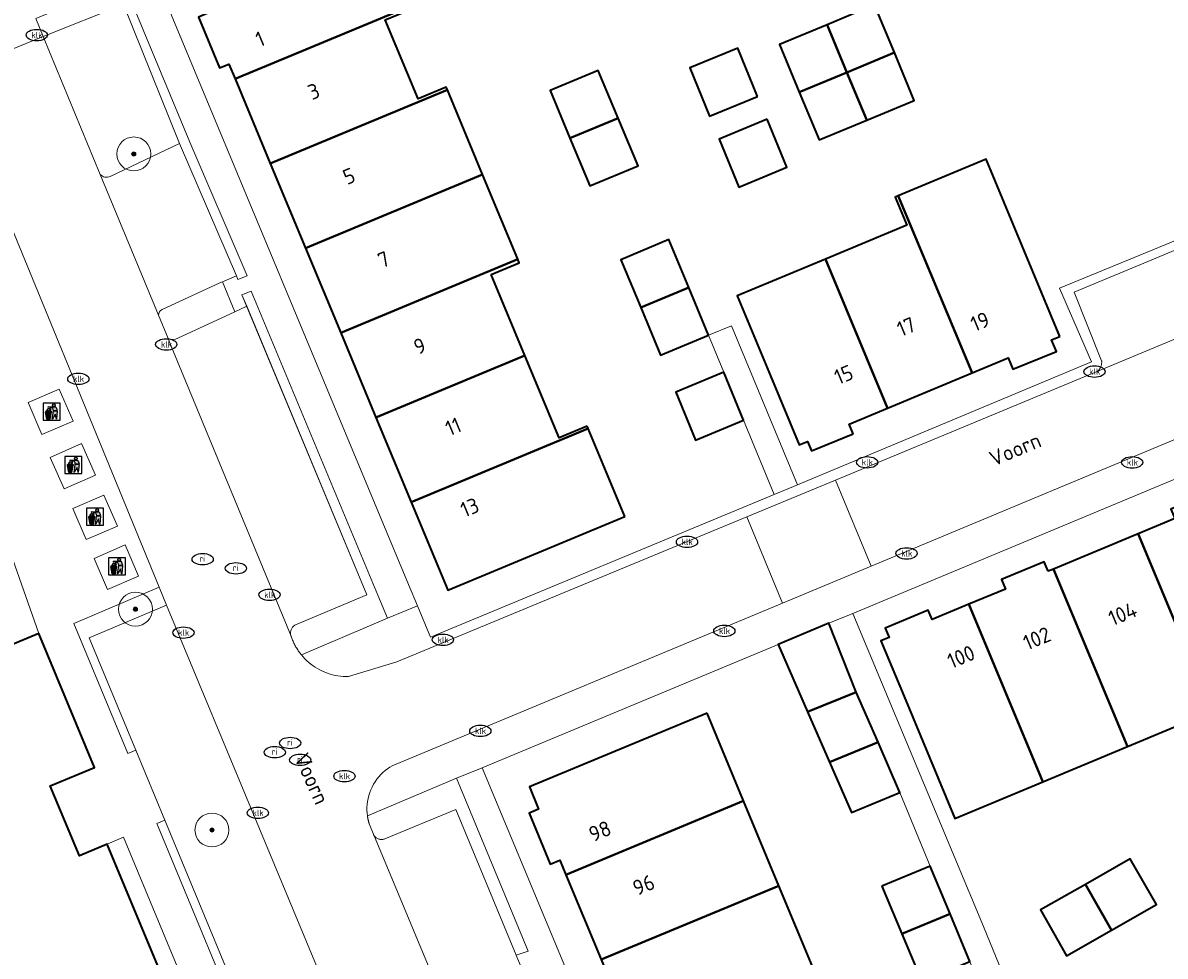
# Model space of a CAD drawing. Header units: metres. Extents: x 103671 to 105190, y 427150 to 429171.
# Tile 130 of 256: x 104582 to 104649, y 427318 to 427373. Entities that reach past the tile are written whole.
import ezdxf
from ezdxf.enums import TextEntityAlignment as Align

# ---------------------------------------------------------------- set-up
doc = ezdxf.new("R2010")
doc.units = ezdxf.units.M
for name, color, linetype, lineweight in [('B-WE-GR-BEPLANTING_CULTUUR_HEESTERS-GV', 253, 'Continuous', 18), ('B-WE-GR-BOOM-S', 253, 'Continuous', 25), ('B-WE-GR-GROENVOORZIENING-GV', 253, 'Continuous', 18), ('B-WE-GR-HAAG-GV', 253, 'Continuous', 13), ('B-WE-IE-AFVAL APART PLAATS-S', 253, 'Continuous', 25), ('B-WE-IE-MEUBILAIR-S', 253, 'Continuous', 25), ('B-WE-OG-BEBOUWING-GV', 253, 'Continuous', 35), ('B-WE-OG-BEBOUWING-T18', 7, 'Continuous', 18), ('B-WE-OG-TERREIN_BEGROEID-GV', 253, 'Continuous', 18), ('B-WE-OG-TERREIN_ERF-GV', 253, 'Continuous', 18), ('B-WE-OG-TOPOGRAFIE-T18', 7, 'Continuous', 18), ('B-WE-VH-GESLOTENVERHARDING_BETON-GV', 253, 'Continuous', 18), ('B-WE-VH-ONVERHARD_ZAND-GV', 253, 'Continuous', 18), ('B-WE-VH-OPENVERHARDING-GV', 253, 'Continuous', 18), ('B-WE-VH-OPENVERHARDING_BETONSTRAATSTEEN-GV', 253, 'Continuous', 18), ('B-WE-VH-OPENVERHARDING_TEGEL-GV', 253, 'Continuous', 18)]:
    doc.layers.add(name, color=color, linetype=linetype, lineweight=lineweight)
doc.styles.add('NLCS-ISO', font='NLCS-ISO.ttf')
doc.styles.add('NLCS-ISO-M500-T18', font='NLCS-ISO.ttf', dxfattribs={"height": 0.9})

# ---------------------------------------------------------------- blocks, each defined once
blk = doc.blocks.new('SIE-AFVAL APART PLAATS-SO')
h = blk.add_hatch(color=256)
h.dxf.hatch_style = 1
h.paths.add_polyline_path([(-0.09, 0.07), (-1.76, 0.07, 0.819081), (-1.79, -0.09), (-1.4, -2.19, 0.36153), (-1.37, -2.21), (-0.47, -2.21, 0.36153), (-0.44, -2.19), (-0.05, -0.09, 0.819081)])
h.paths.add_polyline_path([(-0.16, -0.1), (-0.2, -0.33), (-0.49, -0.33), (-0.47, -0.1)], flags=16)
h.paths.add_polyline_path([(-0.55, -0.1), (-0.58, -0.33), (-0.87, -0.33), (-0.87, -0.1)], flags=16)
h.paths.add_polyline_path([(-0.22, -0.42), (-0.27, -0.73), (-0.53, -0.73), (-0.5, -0.42)], flags=16)
h.paths.add_polyline_path([(-0.58, -0.42), (-0.61, -0.73), (-0.87, -0.73), (-0.87, -0.42)], flags=16)
h.paths.add_polyline_path([(-0.95, -0.1), (-0.95, -0.33), (-1.27, -0.33), (-1.29, -0.1)], flags=16)
h.paths.add_polyline_path([(-0.95, -0.42), (-0.95, -0.73), (-1.23, -0.73), (-1.26, -0.42)], flags=16)
h.paths.add_polyline_path([(-0.29, -0.83), (-0.34, -1.09), (-0.56, -1.09), (-0.54, -0.83)], flags=16)
h.paths.add_polyline_path([(-0.62, -0.83), (-0.65, -1.09), (-0.87, -1.09), (-0.87, -0.83)], flags=16)
h.paths.add_polyline_path([(-0.95, -0.83), (-0.95, -1.09), (-1.2, -1.09), (-1.22, -0.83)], flags=16)
h.paths.add_polyline_path([(-1.35, -0.33), (-1.64, -0.33), (-1.69, -0.1), (-1.37, -0.1)], flags=16)
h.paths.add_polyline_path([(-1.34, -0.42), (-1.31, -0.73), (-1.57, -0.73), (-1.63, -0.42)], flags=16)
h.paths.add_polyline_path([(-0.36, -1.18), (-0.41, -1.44), (-0.6, -1.44), (-0.57, -1.18)], flags=16)
h.paths.add_polyline_path([(-0.65, -1.18), (-0.68, -1.44), (-0.87, -1.44), (-0.87, -1.18)], flags=16)
h.paths.add_polyline_path([(-1.3, -0.83), (-1.28, -1.09), (-1.5, -1.09), (-1.55, -0.83)], flags=16)
h.paths.add_polyline_path([(-0.95, -1.18), (-0.95, -1.44), (-1.17, -1.44), (-1.19, -1.18)], flags=16)
h.paths.add_polyline_path([(-0.42, -1.53), (-0.47, -1.79), (-0.63, -1.79), (-0.6, -1.53)], flags=16)
h.paths.add_polyline_path([(-1.27, -1.18), (-1.25, -1.44), (-1.44, -1.44), (-1.49, -1.18)], flags=16)
h.paths.add_polyline_path([(-0.69, -1.53), (-0.71, -1.79), (-0.87, -1.79), (-0.87, -1.53)], flags=16)
h.paths.add_polyline_path([(-0.95, -1.53), (-0.95, -1.79), (-1.13, -1.79), (-1.16, -1.53)], flags=16)
h.paths.add_polyline_path([(-1.24, -1.53), (-1.22, -1.79), (-1.37, -1.79), (-1.42, -1.53)], flags=16)
h.paths.add_polyline_path([(-0.49, -1.89), (-0.53, -2.13), (-0.66, -2.13), (-0.64, -1.89)], flags=16)
h.paths.add_polyline_path([(-0.72, -1.89), (-0.74, -2.13), (-0.87, -2.13), (-0.87, -1.89)], flags=16)
h.paths.add_polyline_path([(-0.95, -1.89), (-0.95, -2.13), (-1.1, -2.13), (-1.12, -1.89)], flags=16)
h.paths.add_polyline_path([(-1.21, -1.89), (-1.18, -2.13), (-1.31, -2.13), (-1.35, -1.89)], flags=16)
h.paths.add_polyline_path([(-0.19, 0.78, -0.01173), (-0.3, 0.78, -0.148797), (-0.42, 1.03, -0.136076), (-0.69, 0.87), (-0.78, 0.85, -0.038293), (-1.14, 0.96), (-1.19, 0.81, -0.243822), (-1.56, 0.45, 0.344326), (-1, 0.22, -0.139345), (-0.6, 0.22, 0.618436), (-0.56, 0.27, -0.441494), (-0.47, 0.44, 0.309048)])
h.paths.add_polyline_path([(-0.49, 0.51, 0.351556), (-0.64, 0.31, 0.121061), (-1.02, 0.29, -0.288745), (-1.45, 0.42, 0.203599), (-1.12, 0.79), (-1.09, 0.87, 0.083075), (-0.28, 0.71, -0.242261)], flags=16)
h.paths.add_polyline_path([(-0.4, 0.79, -0.023345), (-0.63, 0.82, 0.07081), (-0.46, 0.9, 0.059965)], flags=16)
h.paths.add_polyline_path([(1.12, 1.48), (-1.07, 1.48, 0.860559), (-1.08, 1.42), (0.29, 1, -0.146703), (0.53, 0.28, 0.421968), (0.56, 0.25), (1.6, 0.31, 0.450293), (1.63, 0.34, 0.122241)])
h.paths.add_polyline_path([(0.26, 1.93, 1), (1.07, 1.93, 1)])
h.paths.add_polyline_path([(1.65, 0.15, 0.429303), (1.62, 0.18), (0.55, 0.23, 0.38429), (0.51, 0.2), (0.16, -2.16, 0.83726), (0.22, -2.18), (0.99, -0.78, -0.688204), (1.05, -0.78), (1.36, -2.14, 0.84934), (1.42, -2.14)])
for p, q in [((-0.09, 0.07), (-1.76, 0.07)), ((-1.4, -2.19), (-1.79, -0.09)), ((-1.37, -0.1), (-1.69, -0.1)), ((-1.64, -0.33), (-1.69, -0.1)), ((-1.64, -0.33), (-1.35, -0.33)), ((-1.63, -0.42), (-1.34, -0.42)), ((-1.57, -0.73), (-1.63, -0.42)), ((-1.57, -0.73), (-1.31, -0.73)), ((-1.55, -0.83), (-1.3, -0.83)), ((-1.5, -1.09), (-1.55, -0.83)), ((-1.5, -1.09), (-1.28, -1.09)), ((-1.49, -1.18), (-1.27, -1.18)), ((-1.44, -1.44), (-1.49, -1.18)), ((-1.44, -1.44), (-1.25, -1.44)), ((-1.42, -1.53), (-1.24, -1.53)), ((-1.37, -1.79), (-1.42, -1.53)), ((-1.37, -1.79), (-1.22, -1.79)), ((-1.37, -2.21), (-0.47, -2.21)), ((-1.31, -2.13), (-1.35, -1.89)), ((-1.35, -1.89), (-1.21, -1.89)), ((-1.31, -2.13), (-1.18, -2.13)), ((-0.95, -0.1), (-1.29, -0.1)), ((-1.27, -0.33), (-0.95, -0.33)), ((-1.26, -0.42), (-0.95, -0.42)), ((-1.23, -0.73), (-0.95, -0.73)), ((-1.22, -0.83), (-0.95, -0.83)), ((-1.2, -1.09), (-0.95, -1.09)), ((-1.19, -1.18), (-0.95, -1.18)), ((-1.17, -1.44), (-0.95, -1.44)), ((-1.16, -1.53), (-0.95, -1.53)), ((-1.13, -1.79), (-0.95, -1.79)), ((-1.12, -1.89), (-0.95, -1.89)), ((-1.1, -2.13), (-0.95, -2.13)), ((-0.95, -0.1), (-0.95, -0.33)), ((-0.95, -0.42), (-0.95, -0.73)), ((-0.95, -0.83), (-0.95, -1.09)), ((-0.95, -1.18), (-0.95, -1.44)), ((-0.95, -1.53), (-0.95, -1.79)), ((-0.95, -1.89), (-0.95, -2.13)), ((-0.87, -0.1), (-0.87, -0.33)), ((-0.55, -0.1), (-0.87, -0.1)), ((-0.87, -0.33), (-0.58, -0.33)), ((-0.87, -0.42), (-0.87, -0.73)), ((-0.87, -0.42), (-0.58, -0.42)), ((-0.87, -0.73), (-0.61, -0.73)), ((-0.87, -0.83), (-0.62, -0.83)), ((-0.87, -0.83), (-0.87, -1.09)), ((-0.87, -1.09), (-0.65, -1.09)), ((-0.87, -1.18), (-0.65, -1.18)), ((-0.87, -1.18), (-0.87, -1.44)), ((-0.87, -1.44), (-0.68, -1.44)), ((-0.87, -1.53), (-0.69, -1.53)), ((-0.87, -1.53), (-0.87, -1.79)), ((-0.87, -1.79), (-0.71, -1.79)), ((-0.87, -1.89), (-0.87, -2.13)), ((-0.87, -1.89), (-0.72, -1.89)), ((-0.87, -2.13), (-0.74, -2.13)), ((-0.66, -2.13), (-0.53, -2.13)), ((-0.64, -1.89), (-0.49, -1.89)), ((-0.63, -1.79), (-0.47, -1.79)), ((-0.6, -1.44), (-0.41, -1.44)), ((-0.6, -1.53), (-0.42, -1.53)), ((-0.57, -1.18), (-0.36, -1.18)), ((-0.56, -1.09), (-0.34, -1.09)), ((-0.54, -0.83), (-0.29, -0.83)), ((-0.53, -0.73), (-0.27, -0.73)), ((-0.53, -2.13), (-0.49, -1.89)), ((-0.5, -0.42), (-0.22, -0.42)), ((-0.49, -0.33), (-0.2, -0.33)), ((-0.16, -0.1), (-0.47, -0.1)), ((-0.47, -1.79), (-0.42, -1.53)), ((-0.44, -2.19), (-0.05, -0.09)), ((-0.41, -1.44), (-0.36, -1.18)), ((-0.34, -1.09), (-0.29, -0.83)), ((-0.27, -0.73), (-0.22, -0.42)), ((-0.2, -0.33), (-0.16, -0.1))]:
    blk.add_line(p, q)
blk.add_lwpolyline([(-2.5, -2.51), (2.5, -2.51), (2.5, 2.49), (-2.5, 2.49)], close=True)
for points in [[(-0.78, 0.85, -0.038293), (-1.14, 0.96), (-1.19, 0.81, -0.243822), (-1.56, 0.45, 0.344326), (-1, 0.22, -0.139345), (-0.6, 0.22, 0.618436), (-0.56, 0.27, -0.441494), (-0.47, 0.44, 0.309048), (-0.19, 0.78, -0.01173), (-0.3, 0.78, -0.01173)], [(-0.78, 0.85), (-0.69, 0.87, 0.136076), (-0.42, 1.03, 0.156405), (-0.29, 0.77)], [(-0.78, 0.85), (-0.69, 0.87, 0.136076), (-0.42, 1.03, 0.148797), (-0.3, 0.78, 0.148797)], [(-0.63, 0.82, 0.07081), (-0.46, 0.9, 0.059965), (-0.4, 0.79, 0.059965)], [(-0.4, 0.79, -0.023345), (-0.63, 0.82)]]:
    blk.add_lwpolyline(points, format="xyb")
for points in [[(-1.09, 0.87), (-1.12, 0.79, -0.203599), (-1.45, 0.42, 0.288745), (-1.02, 0.29, -0.121061), (-0.64, 0.31, -0.351556), (-0.49, 0.51, 0.242261), (-0.28, 0.71, -0.083075)], [(-1.07, 1.48), (1.12, 1.48, -0.122241), (1.63, 0.34, -0.450293), (1.6, 0.31), (0.56, 0.25, -0.421968), (0.53, 0.28, 0.146703), (0.29, 1), (-1.08, 1.42, -0.860559)], [(0.55, 0.23), (1.62, 0.18, -0.429303), (1.65, 0.15), (1.42, -2.14, -0.84934), (1.36, -2.14), (1.05, -0.78, 0.688204), (0.99, -0.78), (0.22, -2.18, -0.83726), (0.16, -2.16), (0.51, 0.2, -0.38429)]]:
    blk.add_lwpolyline(points, format="xyb", close=True)
for points in [[(-1.35, -0.33), (-1.37, -0.1)], [(-1.31, -0.73), (-1.34, -0.42)], [(-1.28, -1.09), (-1.3, -0.83)], [(-1.27, -0.33), (-1.29, -0.1)], [(-1.25, -1.44), (-1.27, -1.18)], [(-1.23, -0.73), (-1.26, -0.42)], [(-1.22, -1.79), (-1.24, -1.53)], [(-1.2, -1.09), (-1.22, -0.83)], [(-1.18, -2.13), (-1.21, -1.89)], [(-1.17, -1.44), (-1.19, -1.18)], [(-1.18, -2.22), (-1.18, -2.21)], [(-1.13, -1.79), (-1.16, -1.53)], [(-1.1, -2.13), (-1.12, -1.89)], [(-0.74, -2.13), (-0.72, -1.89)], [(-0.71, -1.79), (-0.69, -1.53)], [(-0.68, -1.44), (-0.65, -1.18)], [(-0.66, -2.13), (-0.64, -1.89)], [(-0.65, -1.09), (-0.62, -0.83)], [(-0.63, -1.79), (-0.6, -1.53)], [(-0.61, -0.73), (-0.58, -0.42)], [(-0.6, -1.44), (-0.57, -1.18)], [(-0.58, -0.33), (-0.55, -0.1)], [(-0.56, -1.09), (-0.54, -0.83)], [(-0.53, -0.73), (-0.5, -0.42)], [(-0.49, -0.33), (-0.47, -0.1)]]:
    blk.add_lwpolyline(points)
blk.add_circle((0.66, 1.93), 0.401)
for centre, radius, start, end in [((-1.76, -0.01), 0.0869, 90, 247.281), ((-0.09, -0.01), 0.0869, 292.719, 90), ((-1.37, -2.18), 0.0318, 190.4943, 270), ((-0.47, -2.18), 0.0318, 270, 349.5057)]:
    blk.add_arc(centre, radius, start, end)
blk = doc.blocks.new('SIE-MEUBILAIR_PUT_KOLK-SO')
blk.add_ellipse((0, 0), major_axis=(1.25, 0), ratio=0.54)
at = {"style": 'NLCS-ISO'}
blk.add_text('klk', height=0.75, dxfattribs=at).set_placement((0.03, 0), align=Align.MIDDLE_CENTER)
blk = doc.blocks.new('SIE-MEUBILAIR_PUT_RIOOLPUT-SO')
blk.add_ellipse((0, 0), major_axis=(1.25, 0), ratio=0.54)
at = {"style": 'NLCS-ISO'}
blk.add_text('ri', height=0.75, dxfattribs=at).set_placement((-0.04, 0.07), align=Align.MIDDLE_CENTER)
blk = doc.blocks.new('SGR-BOOM_GBKN-SO')
at = {"linetype": 'ByBlock', "lineweight": 18}
h = blk.add_hatch(color=0, dxfattribs=at)
h.dxf.hatch_style = 1
edge = h.paths.add_edge_path()
edge.add_arc((0, 0), 0.25, 0, 360)
at = {"color": 0, "linetype": 'ByBlock', "lineweight": 18}
for radius in [2, 0.25]:
    blk.add_circle((0, 0), radius, dxfattribs=at)
at = {"color": 0, "linetype": 'ByBlock', "lineweight": 18, "style": 'NLCS-ISO'}
blk.add_attdef('SOORT', (2.5, 0), '', height=1.5, dxfattribs=at)

msp = doc.modelspace()

# ---------------------------------------------------------------- linework, layer by layer
at = {"layer": 'B-WE-GR-BEPLANTING_CULTUUR_HEESTERS-GV', "flags": 128}
for points in [[(104590.798, 427354.46), (104594.152, 427356.021), (104593.419, 427357.782), (104593.255, 427357.712), (104589.862, 427356.16)], [(104589.654, 427355.816), (104590.218, 427354.451)]]:
    msp.add_lwpolyline(points, dxfattribs=at)
at = {"layer": 'B-WE-GR-BEPLANTING_CULTUUR_HEESTERS-GV'}
for points in [[(104589.862, 427356.16, 0.261089), (104589.654, 427355.816)], [(104590.218, 427354.451, 0.256888), (104590.798, 427354.46)]]:
    msp.add_lwpolyline(points, format="xyb", dxfattribs=at)
at = {"layer": 'B-WE-GR-GROENVOORZIENING-GV', "flags": 128}
msp.add_lwpolyline([(104586.631, 427324.671), (104594.948, 427304.682), (104595.891, 427305.074), (104587.589, 427325.069)], close=True, dxfattribs=at)
at = {"layer": 'B-WE-GR-HAAG-GV', "flags": 128}
for points in [[(104595.104, 427357.223), (104594.566, 427357.012), (104601.918, 427339.34), (104597.722, 427337.582), (104597.69, 427337.564), (104597.659, 427337.544), (104597.628, 427337.521), (104597.599, 427337.495), (104597.571, 427337.467), (104597.545, 427337.436), (104597.521, 427337.404), (104597.499, 427337.369), (104597.48, 427337.332), (104597.464, 427337.294), (104597.451, 427337.255), (104597.44, 427337.215), (104597.433, 427337.175), (104597.429, 427337.135), (104597.428, 427337.095), (104597.43, 427337.055), (104597.434, 427337.016), (104597.442, 427336.979), (104597.451, 427336.943), (104597.463, 427336.908), (104597.483, 427336.849), (104597.505, 427336.789), (104597.528, 427336.73), (104597.552, 427336.672), (104597.576, 427336.614), (104597.602, 427336.556), (104597.63, 427336.499), (104597.658, 427336.442), (104597.687, 427336.386), (104597.717, 427336.33), (104597.748, 427336.275), (104597.78, 427336.22), (104597.814, 427336.166), (104597.848, 427336.113), (104597.883, 427336.06), (104597.919, 427336.008), (104597.956, 427335.957), (104597.994, 427335.907), (104598.032, 427335.857), (104598.072, 427335.808), (104603.143, 427337.966), (104602.576, 427339.324)], [(104590.131, 427338.738), (104589.686, 427339.791), (104584.654, 427337.667), (104587.837, 427330.002), (104588.311, 427330.199), (104585.566, 427336.811)], [(104602.06, 427325.872), (104602.306, 427325.259), (104602.322, 427325.225), (104602.34, 427325.192), (104602.362, 427325.159), (104602.386, 427325.127), (104602.414, 427325.097), (104602.444, 427325.068), (104602.476, 427325.042), (104602.511, 427325.018), (104602.548, 427324.997), (104602.587, 427324.979), (104602.627, 427324.964), (104602.668, 427324.952), (104602.71, 427324.944), (104602.752, 427324.939), (104602.793, 427324.937), (104602.834, 427324.939), (104602.873, 427324.944), (104602.912, 427324.951), (104602.949, 427324.962), (104602.984, 427324.974), (104607.165, 427326.712), (104610.726, 427318.121), (104611.42, 427318.372), (104607.193, 427328.547), (104601.956, 427326.332), (104601.959, 427326.309), (104601.963, 427326.285), (104601.967, 427326.262), (104601.971, 427326.239), (104601.975, 427326.216), (104601.98, 427326.192), (104601.984, 427326.169), (104601.989, 427326.146), (104601.994, 427326.123), (104601.999, 427326.1), (104602.004, 427326.077), (104602.01, 427326.054), (104602.015, 427326.031), (104602.021, 427326.008), (104602.027, 427325.985), (104602.033, 427325.963), (104602.04, 427325.94), (104602.046, 427325.917), (104602.053, 427325.895)], [(104590.022, 427326.079), (104589.548, 427325.882), (104595.462, 427311.64), (104595.935, 427311.839)]]:
    msp.add_lwpolyline(points, close=True, dxfattribs=at)
at = {"layer": 'B-WE-OG-BEBOUWING-GV', "flags": 128}
for points in [[(104594.157, 427369.732), (104606.898, 427375.034), (104605.945, 427377.325), (104603.636, 427376.364), (104602.438, 427379.245), (104592.005, 427374.903), (104592.548, 427373.597), (104592, 427373.369), (104593.248, 427370.375), (104593.795, 427370.603)], [(104606.898, 427375.034), (104594.157, 427369.732), (104596.232, 427364.745), (104606.665, 427369.087), (104606.599, 427369.246), (104604.937, 427368.554), (104603, 427373.208), (104606.97, 427374.86)], [(104629.025, 427372.919), (104630.194, 427370.109), (104632.999, 427371.276), (104631.83, 427374.086)], [(104629.025, 427372.919), (104626.22, 427371.751), (104627.389, 427368.942), (104630.194, 427370.109)], [(104624.931, 427368.696), (104623.773, 427371.531), (104620.949, 427370.378), (104622.108, 427367.542)], [(104632.999, 427371.276), (104630.194, 427370.109), (104631.363, 427367.299), (104634.168, 427368.466)], [(104613.885, 427366.234), (104616.722, 427367.419), (104615.549, 427370.225), (104612.712, 427369.04)], [(104630.194, 427370.109), (104627.389, 427368.942), (104628.558, 427366.132), (104631.363, 427367.299)], [(104606.665, 427369.087), (104596.232, 427364.745), (104598.307, 427359.759), (104608.74, 427364.101)], [(104616.722, 427367.419), (104613.885, 427366.234), (104615.057, 427363.427), (104617.895, 427364.613)], [(104625.503, 427367.354), (104622.673, 427366.189), (104623.837, 427363.362), (104626.668, 427364.525)], [(104642.735, 427354.566), (104638.393, 427364.998), (104633.225, 427362.848), (104637.567, 427352.415), (104639.698, 427353.302), (104639.974, 427352.637), (104642.542, 427353.677), (104642.255, 427354.366)], [(104608.74, 427364.101), (104598.307, 427359.759), (104600.383, 427354.773), (104610.815, 427359.115)], [(104632.583, 427350.34), (104637.567, 427352.415), (104633.225, 427362.848), (104633.038, 427362.77), (104633.73, 427361.108), (104628.933, 427359.111)], [(104618.052, 427356.267), (104620.879, 427357.438), (104619.706, 427360.27), (104616.89, 427359.071)], [(104609.24, 427358.214), (104610.902, 427358.906), (104610.815, 427359.115), (104600.383, 427354.773), (104602.458, 427349.786), (104611.228, 427353.436)], [(104630.575, 427348.831), (104630.336, 427349.405), (104632.583, 427350.34), (104628.933, 427359.111), (104623.731, 427356.946), (104625.706, 427352.251), (104627.393, 427348.18), (104627.884, 427348.384), (104628.113, 427347.834)], [(104620.879, 427357.438), (104618.052, 427356.267), (104619.213, 427353.463), (104622.04, 427354.634)], [(104614.906, 427349.285), (104613.244, 427348.594), (104611.228, 427353.436), (104602.458, 427349.786), (104604.533, 427344.8), (104614.966, 427349.142)], [(104622.943, 427352.454), (104620.116, 427351.283), (104621.286, 427348.456), (104624.113, 427349.626)], [(104617.114, 427343.966), (104614.966, 427349.142), (104604.533, 427344.8), (104606.686, 427339.626)], [(104652.352, 427345.026), (104652.046, 427344.899), (104651.813, 427345.457), (104649.272, 427344.394), (104649.503, 427343.839), (104647.362, 427342.948), (104651.715, 427332.498), (104656.704, 427334.577)], [(104642.373, 427340.869), (104646.726, 427330.42), (104651.715, 427332.498), (104647.362, 427342.948)], [(104642.054, 427340.736), (104641.819, 427341.3), (104639.302, 427340.244), (104639.534, 427339.687), (104637.383, 427338.791), (104641.736, 427328.341), (104646.726, 427330.42), (104642.373, 427340.869)], [(104641.736, 427328.341), (104637.383, 427338.791), (104635.218, 427337.889), (104634.987, 427338.444), (104632.455, 427337.377), (104632.682, 427336.832), (104632.199, 427336.631), (104633.567, 427333.359), (104636.563, 427326.186)], [(104627.88, 427332.452), (104630.739, 427333.626), (104629.128, 427337.674), (104626.144, 427336.43)], [(104562.628, 427328.75), (104564.177, 427325.023), (104565.906, 427320.864), (104567.245, 427321.421), (104568.964, 427317.284), (104568.576, 427317.123), (104576.876, 427297.157), (104577.264, 427297.322), (104578.231, 427295.006), (104576.893, 427294.447), (104579.137, 427289.072), (104580.175, 427286.579), (104600.13, 427294.881), (104599.416, 427296.597), (104596.85, 427302.766), (104592.215, 427300.838), (104591.254, 427303.146), (104594.948, 427304.682), (104586.631, 427324.671), (104584.988, 427323.988), (104583.275, 427328.105), (104585.878, 427329.189), (104582.598, 427337.074)], [(104630.739, 427333.626), (104627.88, 427332.452), (104629.173, 427329.49), (104632.032, 427330.664)], [(104621.959, 427332.386), (104611.493, 427328.041), (104612.041, 427326.724), (104611.486, 427326.493), (104612.722, 427323.493), (104613.286, 427323.728), (104613.646, 427322.864), (104624.114, 427327.209)], [(104632.032, 427330.664), (104629.173, 427329.49), (104630.465, 427326.528), (104633.324, 427327.702)], [(104613.646, 427322.864), (104615.721, 427317.871), (104626.191, 427322.218), (104624.114, 427327.209)], [(104644.243, 427322.294), (104645.776, 427319.605), (104648.423, 427321.113), (104646.888, 427323.799)], [(104632.259, 427322.194), (104633.432, 427319.383), (104636.275, 427320.56), (104635.102, 427323.371)], [(104626.191, 427322.218), (104615.721, 427317.871), (104617.797, 427312.878), (104628.269, 427317.226)], [(104644.243, 427322.294), (104641.598, 427320.79), (104643.129, 427318.098), (104645.776, 427319.605)], [(104636.275, 427320.56), (104633.432, 427319.383), (104634.604, 427316.572), (104637.447, 427317.749)]]:
    msp.add_lwpolyline(points, close=True, dxfattribs=at)
at = {"layer": 'B-WE-OG-TERREIN_BEGROEID-GV', "flags": 128}
msp.add_lwpolyline([(104586.806, 427363.985), (104590.895, 427365.932), (104587.597, 427374.112), (104582.86, 427372.235), (104586.224, 427364.108)], dxfattribs=at)
at = {"layer": 'B-WE-OG-TERREIN_BEGROEID-GV'}
msp.add_lwpolyline([(104586.224, 427364.108, 0.338615), (104586.806, 427363.985)], format="xyb", dxfattribs=at)
at = {"layer": 'B-WE-OG-TERREIN_ERF-GV', "flags": 128}
for points in [[(104589.317, 427376.135), (104604.373, 427339.962), (104604.9, 427338.697), (104605.666, 427336.856), (104625.921, 427345.262), (104624.113, 427349.626), (104621.286, 427348.456), (104620.116, 427351.283), (104622.943, 427352.454), (104622.04, 427354.634), (104623.401, 427355.198), (104627.281, 427345.818), (104644.613, 427353.066), (104642.711, 427357.397), (104669.436, 427368.378)], [(104603, 427373.208), (104604.937, 427368.554), (104606.599, 427369.246), (104606.665, 427369.087), (104608.74, 427364.101), (104610.815, 427359.115), (104610.902, 427358.906), (104609.24, 427358.214), (104611.228, 427353.436), (104613.244, 427348.594), (104614.906, 427349.285), (104614.966, 427349.142), (104617.114, 427343.966), (104606.686, 427339.626), (104604.533, 427344.8), (104602.458, 427349.786), (104600.383, 427354.773), (104598.307, 427359.759), (104596.232, 427364.745), (104594.157, 427369.732), (104593.795, 427370.603), (104593.248, 427370.375), (104592, 427373.369)], [(104651.715, 427332.498), (104646.726, 427330.42), (104641.736, 427328.341), (104636.563, 427326.186), (104633.567, 427333.359), (104632.199, 427336.631), (104632.682, 427336.832), (104632.455, 427337.377), (104634.987, 427338.444), (104635.218, 427337.889), (104637.383, 427338.791), (104639.534, 427339.687), (104639.302, 427340.244), (104641.819, 427341.3), (104642.054, 427340.736), (104642.373, 427340.869), (104647.362, 427342.948), (104649.503, 427343.839)]]:
    msp.add_lwpolyline(points, dxfattribs=at)
for points in [[(104632.999, 427371.276), (104634.168, 427368.466), (104631.363, 427367.299), (104628.558, 427366.132), (104627.389, 427368.942), (104626.22, 427371.751), (104629.025, 427372.919), (104631.83, 427374.086)], [(104624.931, 427368.696), (104622.108, 427367.542), (104620.949, 427370.378), (104623.773, 427371.531)], [(104615.549, 427370.225), (104616.722, 427367.419), (104617.895, 427364.613), (104615.057, 427363.427), (104613.885, 427366.234), (104612.712, 427369.04)], [(104623.837, 427363.362), (104622.673, 427366.189), (104625.503, 427367.354), (104626.668, 427364.525)], [(104627.884, 427348.384), (104627.393, 427348.18), (104625.706, 427352.251), (104623.731, 427356.946), (104628.933, 427359.111), (104633.73, 427361.108), (104633.038, 427362.77), (104633.225, 427362.848), (104638.393, 427364.998), (104642.735, 427354.566), (104642.255, 427354.366), (104642.542, 427353.677), (104639.974, 427352.637), (104639.698, 427353.302), (104637.567, 427352.415), (104632.583, 427350.34), (104630.336, 427349.405), (104630.575, 427348.831), (104628.113, 427347.834)], [(104619.213, 427353.463), (104618.052, 427356.267), (104616.89, 427359.071), (104619.706, 427360.27), (104620.879, 427357.438), (104622.04, 427354.634)], [(104688.763, 427341.763), (104682.106, 427359.411), (104674.882, 427356.732), (104630.537, 427338.242), (104638.244, 427319.812), (104641.64, 427311.514), (104654.004, 427318.628), (104652.719, 427321.724), (104651.348, 427325.025), (104654.11, 427326.569), (104655.558, 427323.158), (104656.786, 427320.229), (104661.673, 427323.041), (104662.353, 427321.5), (104663.347, 427322.069), (104675.992, 427329.182), (104681.766, 427331.867), (104691.02, 427335.778)], [(104608.72, 427329.165), (104618.934, 427304.618), (104619.986, 427302.118), (104620.602, 427301.298), (104640.867, 427309.27), (104637.447, 427317.749), (104634.604, 427316.572), (104633.432, 427319.383), (104632.259, 427322.194), (104635.102, 427323.371), (104633.324, 427327.702), (104630.465, 427326.528), (104629.173, 427329.49), (104627.88, 427332.452), (104626.144, 427336.43)], [(104611.493, 427328.041), (104621.959, 427332.386), (104624.114, 427327.209), (104626.191, 427322.218), (104628.269, 427317.226), (104630.421, 427312.055), (104619.95, 427307.701), (104617.797, 427312.878), (104615.721, 427317.871), (104613.646, 427322.864), (104613.286, 427323.728), (104612.722, 427323.493), (104611.486, 427326.493), (104612.041, 427326.724)], [(104645.776, 427319.605), (104643.129, 427318.098), (104641.598, 427320.79), (104644.243, 427322.294), (104646.888, 427323.799), (104648.423, 427321.113)]]:
    msp.add_lwpolyline(points, close=True, dxfattribs=at)
at = {"layer": 'B-WE-VH-GESLOTENVERHARDING_BETON-GV', "flags": 128}
for points in [[(104583.805, 427351.461), (104581.969, 427350.667), (104582.784, 427348.781), (104584.62, 427349.575)], [(104585.108, 427348.253), (104583.279, 427347.444), (104584.102, 427345.583), (104585.931, 427346.391)], [(104586.44, 427345.224), (104584.601, 427344.436), (104585.388, 427342.601), (104587.226, 427343.389)], [(104587.692, 427342.283), (104585.853, 427341.495), (104586.64, 427339.66), (104588.478, 427340.448)]]:
    msp.add_lwpolyline(points, close=True, dxfattribs=at)
at = {"layer": 'B-WE-VH-ONVERHARD_ZAND-GV', "flags": 128}
for points in [[(104582.429, 427373.276), (104582.86, 427372.235), (104587.597, 427374.112), (104590.895, 427365.932), (104594.239, 427358.134), (104594.328, 427357.926), (104594.873, 427358.14), (104591.505, 427365.998), (104587.586, 427375.423)], [(104597.722, 427337.582), (104597.69, 427337.564), (104597.659, 427337.544), (104597.628, 427337.521), (104597.599, 427337.495), (104597.571, 427337.467), (104597.545, 427337.436), (104597.521, 427337.404), (104597.499, 427337.369), (104597.48, 427337.332), (104597.464, 427337.294), (104597.451, 427337.255), (104597.44, 427337.215), (104597.433, 427337.175), (104597.429, 427337.135), (104597.428, 427337.095), (104597.43, 427337.055), (104597.434, 427337.016), (104597.442, 427336.979), (104597.451, 427336.943), (104597.463, 427336.908), (104597.483, 427336.849), (104597.505, 427336.789), (104597.528, 427336.73), (104597.552, 427336.672), (104597.576, 427336.614), (104597.602, 427336.556), (104597.63, 427336.499), (104597.658, 427336.442), (104597.687, 427336.386), (104597.717, 427336.33), (104597.748, 427336.275), (104597.78, 427336.22), (104597.814, 427336.166), (104597.848, 427336.113), (104597.883, 427336.06), (104597.919, 427336.008), (104597.956, 427335.957), (104597.994, 427335.907), (104598.032, 427335.857), (104598.072, 427335.808), (104603.143, 427337.966), (104602.576, 427339.324), (104595.104, 427357.223), (104594.566, 427357.012), (104594.844, 427356.343), (104601.918, 427339.34)], [(104590.131, 427338.738), (104589.686, 427339.791), (104584.654, 427337.667), (104587.837, 427330.002), (104588.311, 427330.199), (104585.566, 427336.811)], [(104610.726, 427318.121), (104611.42, 427318.372), (104607.193, 427328.547), (104601.956, 427326.332), (104601.959, 427326.309), (104601.963, 427326.285), (104601.967, 427326.262), (104601.971, 427326.239), (104601.975, 427326.216), (104601.98, 427326.192), (104601.984, 427326.169), (104601.989, 427326.146), (104601.994, 427326.123), (104601.999, 427326.1), (104602.004, 427326.077), (104602.01, 427326.054), (104602.015, 427326.031), (104602.021, 427326.008), (104602.027, 427325.985), (104602.033, 427325.963), (104602.04, 427325.94), (104602.046, 427325.917), (104602.053, 427325.895), (104602.06, 427325.872), (104602.306, 427325.259), (104602.322, 427325.225), (104602.34, 427325.192), (104602.362, 427325.159), (104602.386, 427325.127), (104602.414, 427325.097), (104602.444, 427325.068), (104602.476, 427325.042), (104602.511, 427325.018), (104602.548, 427324.997), (104602.587, 427324.979), (104602.627, 427324.964), (104602.668, 427324.952), (104602.71, 427324.944), (104602.752, 427324.939), (104602.793, 427324.937), (104602.834, 427324.939), (104602.873, 427324.944), (104602.912, 427324.951), (104602.949, 427324.962), (104602.984, 427324.974), (104607.165, 427326.712)], [(104590.022, 427326.079), (104589.548, 427325.882), (104595.462, 427311.64), (104595.935, 427311.839)]]:
    msp.add_lwpolyline(points, close=True, dxfattribs=at)
at = {"layer": 'B-WE-VH-OPENVERHARDING-GV', "flags": 128}
for points in [[(104604.373, 427339.962), (104589.317, 427376.135), (104587.586, 427375.423), (104591.505, 427365.998), (104594.873, 427358.14), (104594.328, 427357.926), (104594.239, 427358.134), (104593.419, 427357.782), (104594.152, 427356.021), (104594.844, 427356.343), (104594.566, 427357.012), (104595.104, 427357.223), (104602.576, 427339.324), (104603.143, 427337.966), (104604.9, 427338.697)], [(104671.495, 427363.557), (104671.325, 427363.493), (104644.97, 427352.51), (104629.528, 427346.109), (104631.63, 427341.042), (104673.609, 427358.544), (104684.036, 427362.44), (104682.12, 427367.545)], [(104584.62, 427349.575), (104582.784, 427348.781), (104581.969, 427350.667), (104583.805, 427351.461)], [(104584.102, 427345.583), (104583.279, 427347.444), (104585.108, 427348.253), (104585.931, 427346.391)], [(104631.63, 427341.042), (104629.528, 427346.109), (104624.295, 427343.939), (104626.401, 427338.863)], [(104587.226, 427343.389), (104585.388, 427342.601), (104584.601, 427344.436), (104586.44, 427345.224)], [(104588.478, 427340.448), (104586.64, 427339.66), (104585.853, 427341.495), (104587.692, 427342.283)], [(104585.566, 427336.811), (104588.311, 427330.199), (104590.022, 427326.079), (104595.935, 427311.839), (104596.784, 427309.796), (104601.845, 427297.608), (104606.444, 427299.531), (104590.131, 427338.738)], [(104608.72, 427329.165), (104607.193, 427328.547), (104611.42, 427318.372), (104610.726, 427318.121), (104611.542, 427316.152), (104612.217, 427316.423), (104617.397, 427303.985), (104618.934, 427304.618)]]:
    msp.add_lwpolyline(points, close=True, dxfattribs=at)
for points in [[(104612.048, 427301.874), (104602.306, 427325.259), (104602.06, 427325.872), (104602.053, 427325.895), (104602.046, 427325.917), (104602.04, 427325.94), (104602.033, 427325.963), (104602.027, 427325.985), (104602.021, 427326.008), (104602.015, 427326.031), (104602.01, 427326.054), (104602.004, 427326.077), (104601.999, 427326.1), (104601.994, 427326.123), (104601.989, 427326.146), (104601.984, 427326.169), (104601.98, 427326.192), (104601.975, 427326.216), (104601.971, 427326.239), (104601.967, 427326.262), (104601.963, 427326.285), (104601.959, 427326.309), (104601.956, 427326.332), (104601.937, 427326.497), (104601.928, 427326.665), (104601.929, 427326.836), (104601.94, 427327.009), (104601.961, 427327.183), (104601.994, 427327.357), (104602.037, 427327.529), (104602.09, 427327.7), (104602.155, 427327.868), (104602.23, 427328.032), (104602.315, 427328.191), (104602.409, 427328.344), (104602.512, 427328.49), (104602.624, 427328.629), (104602.743, 427328.76), (104602.868, 427328.883), (104602.999, 427328.996), (104603.134, 427329.1), (104603.274, 427329.195), (104603.416, 427329.28), (104626.401, 427338.863), (104624.295, 427343.939), (104603.685, 427335.396), (104600.833, 427334.534), (104600.68, 427334.534), (104600.526, 427334.541), (104600.371, 427334.556), (104600.216, 427334.577), (104600.061, 427334.605), (104599.907, 427334.641), (104599.754, 427334.683), (104599.602, 427334.733), (104599.453, 427334.79), (104599.306, 427334.854), (104599.162, 427334.924), (104599.022, 427335.001), (104598.886, 427335.084), (104598.754, 427335.173), (104598.627, 427335.267), (104598.505, 427335.366), (104598.388, 427335.471), (104598.277, 427335.579), (104598.171, 427335.692), (104598.072, 427335.808), (104598.032, 427335.857), (104597.994, 427335.907), (104597.956, 427335.957), (104597.919, 427336.008), (104597.883, 427336.06), (104597.848, 427336.113), (104597.814, 427336.166), (104597.78, 427336.22), (104597.748, 427336.275), (104597.717, 427336.33), (104597.687, 427336.386), (104597.658, 427336.442), (104597.63, 427336.499), (104597.602, 427336.556), (104597.576, 427336.614), (104597.552, 427336.672), (104597.528, 427336.73), (104597.505, 427336.789), (104597.483, 427336.849), (104597.463, 427336.908), (104590.308, 427354.232), (104590.218, 427354.451), (104589.654, 427355.816), (104588.855, 427357.751), (104586.224, 427364.108), (104582.86, 427372.235), (104577.293, 427369.966)], [(104669.436, 427368.378), (104642.711, 427357.397), (104644.613, 427353.066), (104627.281, 427345.818), (104625.921, 427345.262), (104605.666, 427336.856), (104604.9, 427338.697), (104603.143, 427337.966), (104598.072, 427335.808), (104598.171, 427335.692), (104598.277, 427335.579), (104598.388, 427335.471), (104598.505, 427335.366), (104598.627, 427335.267), (104598.754, 427335.173), (104598.886, 427335.084), (104599.022, 427335.001), (104599.162, 427334.924), (104599.306, 427334.854), (104599.453, 427334.79), (104599.602, 427334.733), (104599.754, 427334.683), (104599.907, 427334.641), (104600.061, 427334.605), (104600.216, 427334.577), (104600.371, 427334.556), (104600.526, 427334.541), (104600.68, 427334.534), (104600.833, 427334.534), (104603.685, 427335.396), (104624.295, 427343.939), (104629.528, 427346.109), (104644.97, 427352.51), (104644.994, 427352.533), (104645.017, 427352.558), (104645.039, 427352.584), (104645.059, 427352.611), (104645.079, 427352.639), (104645.098, 427352.668), (104645.115, 427352.699), (104645.131, 427352.73), (104645.145, 427352.761), (104645.158, 427352.794), (104645.169, 427352.827), (104645.179, 427352.861), (104645.187, 427352.895), (104645.194, 427352.929), (104645.199, 427352.963), (104645.202, 427352.997), (104645.204, 427353.031), (104645.204, 427353.065), (104645.203, 427353.099), (104645.2, 427353.132), (104643.577, 427357.166), (104669.047, 427367.776)], [(104595.462, 427311.64), (104589.548, 427325.882), (104590.022, 427326.079), (104588.311, 427330.199), (104587.837, 427330.002), (104584.654, 427337.667), (104589.686, 427339.791), (104578.345, 427367.406)], [(104578.345, 427367.406), (104589.686, 427339.791), (104590.131, 427338.738), (104606.444, 427299.531)], [(104669.047, 427367.776), (104643.577, 427357.166), (104645.2, 427353.132), (104645.203, 427353.099), (104645.204, 427353.065), (104645.204, 427353.031), (104645.202, 427352.997), (104645.199, 427352.963), (104645.194, 427352.929), (104645.187, 427352.895), (104645.179, 427352.861), (104645.169, 427352.827), (104645.158, 427352.794), (104645.145, 427352.761), (104645.131, 427352.73), (104645.115, 427352.699), (104645.098, 427352.668), (104645.079, 427352.639), (104645.059, 427352.611), (104645.039, 427352.584), (104645.017, 427352.558), (104644.994, 427352.533), (104644.97, 427352.51), (104671.325, 427363.493)], [(104589.862, 427356.16), (104593.255, 427357.712), (104593.419, 427357.782), (104594.239, 427358.134), (104590.895, 427365.932), (104586.806, 427363.985)], [(104586.224, 427364.108), (104588.855, 427357.751), (104589.654, 427355.816)], [(104673.609, 427358.544), (104631.63, 427341.042), (104626.401, 427338.863), (104603.416, 427329.28), (104603.274, 427329.195), (104603.134, 427329.1), (104602.999, 427328.996), (104602.868, 427328.883), (104602.743, 427328.76), (104602.624, 427328.629), (104602.512, 427328.49), (104602.409, 427328.344), (104602.315, 427328.191), (104602.23, 427328.032), (104602.155, 427327.868), (104602.09, 427327.7), (104602.037, 427327.529), (104601.994, 427327.357), (104601.961, 427327.183), (104601.94, 427327.009), (104601.929, 427326.836), (104601.928, 427326.665), (104601.937, 427326.497), (104601.956, 427326.332), (104607.193, 427328.547), (104608.72, 427329.165), (104626.144, 427336.43), (104629.128, 427337.674), (104630.537, 427338.242), (104674.882, 427356.732)], [(104597.463, 427336.908), (104597.451, 427336.943), (104597.442, 427336.979), (104597.434, 427337.016), (104597.43, 427337.055), (104597.428, 427337.095), (104597.429, 427337.135), (104597.433, 427337.175), (104597.44, 427337.215), (104597.451, 427337.255), (104597.464, 427337.294), (104597.48, 427337.332), (104597.499, 427337.369), (104597.521, 427337.404), (104597.545, 427337.436), (104597.571, 427337.467), (104597.599, 427337.495), (104597.628, 427337.521), (104597.659, 427337.544), (104597.69, 427337.564), (104597.722, 427337.582), (104601.918, 427339.34), (104594.844, 427356.343), (104594.152, 427356.021), (104590.798, 427354.46)], [(104590.218, 427354.451), (104590.308, 427354.232), (104597.463, 427336.908)], [(104580.277, 427343.603), (104582.598, 427337.074), (104585.878, 427329.189), (104583.275, 427328.105), (104584.988, 427323.988), (104586.631, 427324.671), (104587.589, 427325.069), (104595.891, 427305.074)], [(104611.542, 427316.152), (104610.726, 427318.121), (104607.165, 427326.712), (104602.984, 427324.974), (104602.949, 427324.962), (104602.912, 427324.951), (104602.873, 427324.944), (104602.834, 427324.939), (104602.793, 427324.937), (104602.752, 427324.939), (104602.71, 427324.944), (104602.668, 427324.952), (104602.627, 427324.964), (104602.587, 427324.979), (104602.548, 427324.997), (104602.511, 427325.018), (104602.476, 427325.042), (104602.444, 427325.068), (104602.414, 427325.097), (104602.386, 427325.127), (104602.362, 427325.159), (104602.34, 427325.192), (104602.322, 427325.225), (104602.306, 427325.259), (104612.048, 427301.874)]]:
    msp.add_lwpolyline(points, dxfattribs=at)
at = {"layer": 'B-WE-VH-OPENVERHARDING-GV'}
for points in [[(104586.806, 427363.985, -0.338615), (104586.224, 427364.108)], [(104589.654, 427355.816, -0.261089), (104589.862, 427356.16)], [(104590.798, 427354.46, -0.256888), (104590.218, 427354.451)]]:
    msp.add_lwpolyline(points, format="xyb", dxfattribs=at)
at = {"layer": 'B-WE-VH-OPENVERHARDING_BETONSTRAATSTEEN-GV', "flags": 128}
msp.add_lwpolyline([(104577.293, 427369.966), (104582.86, 427372.235), (104582.429, 427373.276)], dxfattribs=at)
msp.add_lwpolyline([(104580.277, 427343.603), (104555.243, 427325.728), (104547.366, 427334.532), (104544.769, 427337.434), (104540.577, 427333.856), (104550.028, 427321.964), (104542.925, 427318.92), (104492.315, 427297.838), (104493.181, 427295.752), (104543.457, 427316.621), (104544.87, 427317.207), (104546.67, 427317.753), (104551.773, 427319.872), (104551.815, 427319.771), (104557.412, 427322.103), (104557.373, 427322.197), (104562.49, 427324.322), (104564.177, 427325.023), (104562.628, 427328.75), (104582.598, 427337.074)], close=True, dxfattribs=at)
at = {"layer": 'B-WE-VH-OPENVERHARDING_TEGEL-GV', "flags": 128}
msp.add_lwpolyline([(104622.04, 427354.634), (104622.943, 427352.454), (104624.113, 427349.626), (104625.921, 427345.262), (104627.281, 427345.818), (104623.401, 427355.198)], close=True, dxfattribs=at)
msp.add_lwpolyline([(104656.303, 427318.034), (104662.353, 427321.5), (104661.673, 427323.041), (104656.786, 427320.229), (104654.004, 427318.628), (104641.64, 427311.514), (104638.244, 427319.812), (104630.537, 427338.242), (104629.128, 427337.674), (104630.739, 427333.626), (104632.032, 427330.664), (104633.324, 427327.702), (104635.102, 427323.371), (104636.275, 427320.56), (104637.447, 427317.749)], dxfattribs=at)

# ---------------------------------------------------------------- block references
at = {"layer": 'B-WE-GR-BOOM-S', "xscale": 0.5, "yscale": 0.5, "zscale": 0.5}
for p in [(104588.193, 427365.308), (104588.291, 427338.503), (104592.8, 427325.5)]:
    msp.add_blockref('SGR-BOOM_GBKN-SO', p, dxfattribs=at)
at = {"layer": 'B-WE-IE-AFVAL APART PLAATS-S', "xscale": 0.2, "yscale": 0.2, "zscale": 0.2}
for p in [(104583.361, 427350.131), (104584.642, 427346.991), (104585.906, 427343.949), (104587.205, 427341.025)]:
    msp.add_blockref('SIE-AFVAL APART PLAATS-SO', p, dxfattribs=at)
at = {"layer": 'B-WE-IE-MEUBILAIR-S', "xscale": 0.5, "yscale": 0.5, "zscale": 0.5}
for name, p in [('SIE-MEUBILAIR_PUT_KOLK-SO', (104582.48, 427372.31)), ('SIE-MEUBILAIR_PUT_KOLK-SO', (104590.108, 427354.094)), ('SIE-MEUBILAIR_PUT_KOLK-SO', (104644.781, 427352.493)), ('SIE-MEUBILAIR_PUT_KOLK-SO', (104584.931, 427352.064)), ('SIE-MEUBILAIR_PUT_KOLK-SO', (104631.389, 427347.153)), ('SIE-MEUBILAIR_PUT_KOLK-SO', (104646.999, 427347.147)), ('SIE-MEUBILAIR_PUT_KOLK-SO', (104620.777, 427342.467)), ('SIE-MEUBILAIR_PUT_KOLK-SO', (104633.711, 427341.787)), ('SIE-MEUBILAIR_PUT_RIOOLPUT-SO', (104592.252, 427341.445)), ('SIE-MEUBILAIR_PUT_RIOOLPUT-SO', (104594.211, 427340.909)), ('SIE-MEUBILAIR_PUT_KOLK-SO', (104596.19, 427339.35)), ('SIE-MEUBILAIR_PUT_KOLK-SO', (104591.12, 427337.12)), ('SIE-MEUBILAIR_PUT_KOLK-SO', (104622.979, 427337.222)), ('SIE-MEUBILAIR_PUT_KOLK-SO', (104606.401, 427336.701)), ('SIE-MEUBILAIR_PUT_KOLK-SO', (104608.604, 427331.335)), ('SIE-MEUBILAIR_PUT_RIOOLPUT-SO', (104596.5, 427330.081)), ('SIE-MEUBILAIR_PUT_RIOOLPUT-SO', (104597.404, 427330.624)), ('SIE-MEUBILAIR_PUT_RIOOLPUT-SO', (104597.993, 427329.628)), ('SIE-MEUBILAIR_PUT_KOLK-SO', (104600.6, 427328.67)), ('SIE-MEUBILAIR_PUT_KOLK-SO', (104595.5, 427326.51))]:
    msp.add_blockref(name, p, dxfattribs=at)

# ---------------------------------------------------------------- texts
at = {"layer": 'B-WE-OG-BEBOUWING-T18', "style": 'NLCS-ISO-M500-T18'}
for s, rotation, p in [('1', 22.6, (104595.63, 427372.079)), ('3', 22.6, (104598.796, 427368.996)), ('5', 22.6, (104600.873, 427364.004)), ('7', 22.6, (104602.916, 427359.097)), ('19', 22.6, (104638.04, 427355.437)), ('17', 22.6, (104633.691, 427355.134)), ('9', 22.6, (104605.037, 427353.999)), ('15', 22.5, (104630.009, 427352.315)), ('11', 22.6, (104607.011, 427349.256)), ('13', 22.6, (104607.981, 427344.498)), ('104', 22.6, (104646.435, 427338.228)), ('102', 22.8, (104641.389, 427336.782)), ('100', 22.7, (104636.924, 427335.698)), ('98', 22.5, (104615.651, 427325.436)), ('96', 22.6, (104618.228, 427322.262))]:
    msp.add_text(s, height=0.9, rotation=rotation, dxfattribs=at).set_placement(p, align=Align.MIDDLE)
at = {"layer": 'B-WE-OG-TOPOGRAFIE-T18', "style": 'NLCS-ISO-M500-T18'}
for rotation, p in [(22.7, (104640.108, 427347.91)), (294.4, (104598.675, 427328.524))]:
    msp.add_text('Voorn', height=0.9, rotation=rotation, dxfattribs=at).set_placement(p, align=Align.MIDDLE)

doc.saveas('drawing.dxf')
